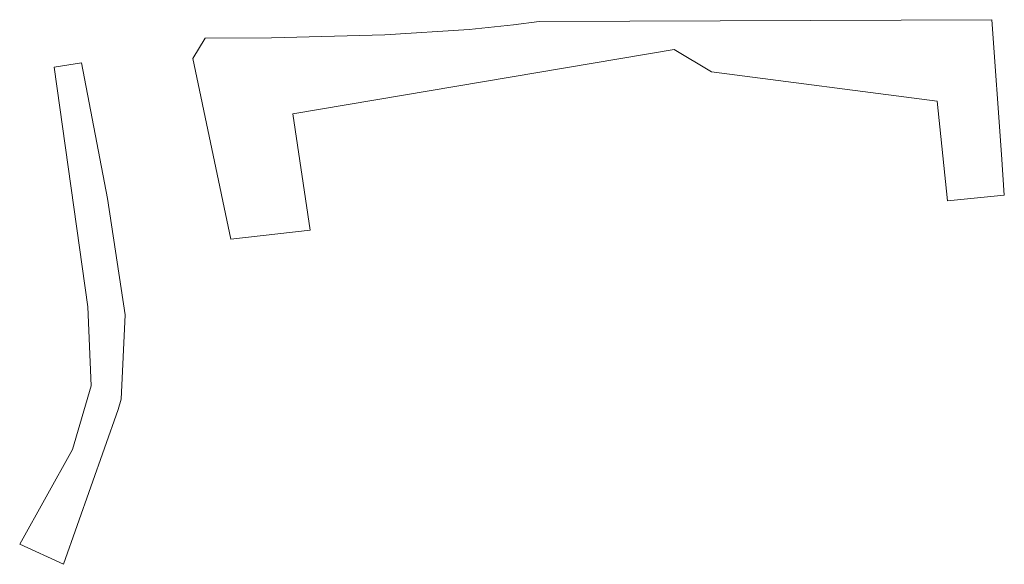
# Model space of a CAD drawing. Extents: x 212171 to 228808, y 571701 to 593093.
# Tile 93 of 97: x 226836 to 226878, y 591526 to 591549. Entities that reach past the tile are written whole.
import ezdxf

# ---------------------------------------------------------------- set-up
doc = ezdxf.new("R2010")
doc.units = 0
doc.layers.add('016 Alles planjaar 2023', color=72, linetype='Continuous', lineweight=20, true_color=0x1e90ff)

msp = doc.modelspace()

# ---------------------------------------------------------------- hatches: boundary and pattern name
at = {"layer": '016 Alles planjaar 2023', "true_color": 0x1e90ff}
h = msp.add_hatch(dxfattribs=at)
h.set_pattern_fill('DQ_CLEAR', color=72, style=0)
h.set_pattern_definition([])
h.paths.add_polyline_path([(226877.687, 591543.21), (226877.286, 591548.91), (226858.133, 591548.84), (226857.043, 591548.689), (226855.165, 591548.491), (226851.595, 591548.269), (226846.797, 591548.149), (226843.998, 591548.135), (226843.47, 591547.263), (226845.085, 591539.624), (226848.435, 591540.013), (226847.7, 591544.93), (226863.837, 591547.644), (226865.419, 591546.703), (226874.961, 591545.459), (226875.402, 591541.247), (226877.808, 591541.488), (226877.687, 591543.21)])
h = msp.add_hatch(dxfattribs=at)
h.set_pattern_fill('DQ_CLEAR', color=72, style=0)
h.set_pattern_definition([])
h.paths.add_polyline_path([(226838.005, 591525.882), (226840.307, 591532.432), (226840.436, 591532.866), (226840.603, 591536.436), (226839.859, 591541.347), (226838.759, 591547.081), (226837.604, 591546.904), (226839.029, 591536.775), (226839.167, 591533.424), (226838.381, 591530.736), (226836.147, 591526.728), (226838.005, 591525.882)])

# ---------------------------------------------------------------- linework, layer by layer
at = {"layer": '016 Alles planjaar 2023', "color": 14, "true_color": 0x004000}
for points in [[(226877.687, 591543.21), (226877.286, 591548.91), (226858.133, 591548.84), (226857.043, 591548.689), (226855.165, 591548.491), (226851.595, 591548.269), (226846.797, 591548.149), (226843.998, 591548.135), (226843.47, 591547.263), (226845.085, 591539.624), (226848.435, 591540.013), (226847.7, 591544.93), (226863.837, 591547.644), (226865.419, 591546.703), (226874.961, 591545.459), (226875.402, 591541.247), (226877.808, 591541.488), (226877.687, 591543.21)], [(226838.005, 591525.882), (226840.307, 591532.432), (226840.436, 591532.866), (226840.603, 591536.436), (226839.859, 591541.347), (226838.759, 591547.081), (226837.604, 591546.904), (226839.029, 591536.775), (226839.167, 591533.424), (226838.381, 591530.736), (226836.147, 591526.728), (226838.005, 591525.882)]]:
    msp.add_lwpolyline(points, close=True, dxfattribs=at)

doc.saveas('drawing.dxf')
